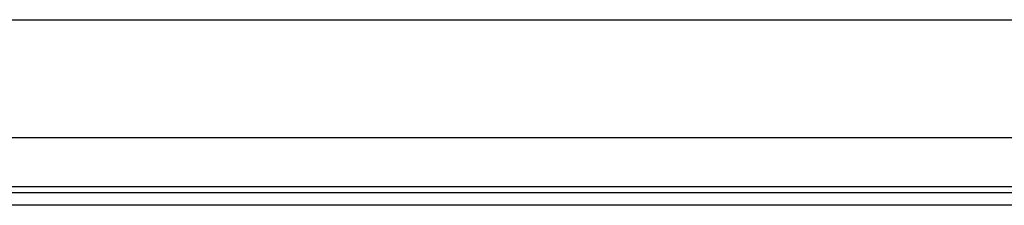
# Model space of a CAD drawing. Header units: inches. Extents: x 15 to 513, y 46 to 241.
# Tile 126 of 256: x 79.873 to 85.092, y 131.16 to 132.143. Entities that reach past the tile are written whole.
import ezdxf

# ---------------------------------------------------------------- set-up
doc = ezdxf.new("R2010")
doc.units = ezdxf.units.IN
doc.header["$MEASUREMENT"] = 0
doc.layers.add('Visible Edges(ANSI)', color=7, linetype='Continuous', lineweight=25)
doc.layers.add('Visible Tangent Edges(ANSI)', color=7, linetype='Continuous', lineweight=25)

msp = doc.modelspace()

# ---------------------------------------------------------------- linework, layer by layer
at = {"layer": 'Visible Edges(ANSI)'}
for p, q in [((70.3676, 132.1428), (122.3036, 132.1428)), ((87.5302, 131.5178), (74.939, 131.5178)), ((75.2771, 131.2278), (87.1921, 131.2278)), ((87.1921, 131.1598), (75.2771, 131.1598))]:
    msp.add_line(p, q, dxfattribs=at)
at = {"layer": 'Visible Tangent Edges(ANSI)'}
msp.add_line((75.2107, 131.2588), (87.2586, 131.2588), dxfattribs=at)

doc.saveas('drawing.dxf')
